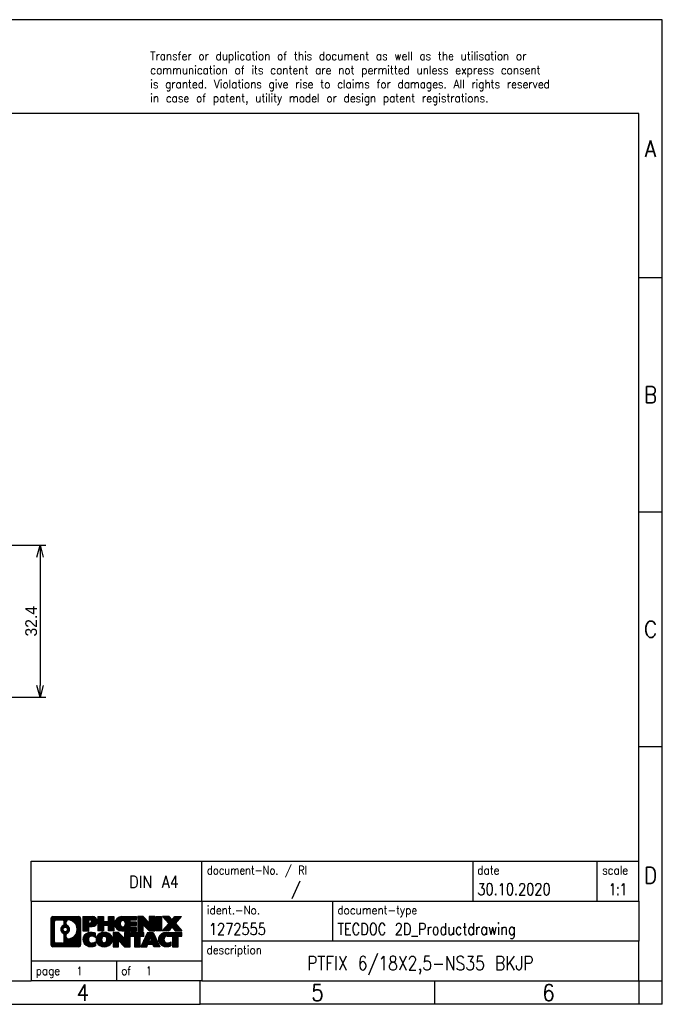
# Model space of a CAD drawing. Header units: millimetres. Extents: x -105 to 192, y -71 to 139.
# Tile 6 of 6: x 55 to 192, y -71 to 139. Entities that reach past the tile are written whole.
import ezdxf

# ---------------------------------------------------------------- set-up
doc = ezdxf.new("R2010")
doc.units = ezdxf.units.MM
doc.header["$LTSCALE"] = 1.5
doc.layers.get('0').update_dxf_attribs({"linetype": 'CONTINUOUS'})
doc.layers.get('Defpoints').update_dxf_attribs({"linetype": 'CONTINUOUS'})
doc.layers.add('1', color=7, linetype='CONTINUOUS')
doc.styles.add('CONVERTER_11', font='txt.shx', dxfattribs={"width": 0.9})
doc.styles.add('CONVERTER_12', font='txt.shx', dxfattribs={"width": 0.81})
doc.styles.add('CONVERTER_13', font='txt.shx', dxfattribs={"width": 0.72})
doc.styles.add('CONVERTER_14', font='txt.shx', dxfattribs={"width": 0.855})
doc.dimstyles.new('ISO-25', dxfattribs={"dimtxt": 2.5, "dimasz": 2.5, "dimexe": 1.25, "dimexo": 0.625, "dimtad": 1, "dimdsep": 46, "dimtxsty": 'STANDARD', "dimblk": 'OPEN30', "dimcen": 2.5, "dimadec": 0, "dimazin": 0, "dimtfac": 1, "dimtmove": 0, "dimatfit": 3, "dimldrblk": 'OPEN30', "dimfxl": 1, "dimarcsym": 0})
pattern_1 = [(45, (284.9497368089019, 186.9863629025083), (-0.0707106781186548, 0.0707106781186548), [])]

# ---------------------------------------------------------------- blocks, each defined once
blk = doc.blocks.new('_punkt', base_point=(-97.866227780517, -252.5895355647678))
at = {"layer": '1', "color": 2, "linetype": 'Continuous'}
for q in [(-92.866227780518, -252.5895355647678), (-97.866227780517, -257.589535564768)]:
    blk.add_line((-97.866227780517, -252.5895355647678), q, dxfattribs=at)
blk = doc.blocks.new('_Open30')
at = {"color": 0, "linetype": 'ByBlock', "lineweight": -2}
for p, q in [((-1, 0.26794919), (0, 0)), ((0, 0), (-1, -0.26794919)), ((0, 0), (-1, 0))]:
    blk.add_line(p, q, dxfattribs=at)
blk = doc.blocks.new('*D17')
at = {"color": 0, "lineweight": -2, "transparency": 16777216}
for p, q in [((39.66943860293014, 27.29279363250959), (60.69191170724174, 27.29279363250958)), ((59.44191170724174, 24.79279363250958), (59.44191170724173, -2.607206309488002)), ((25.14443969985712, -5.107206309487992), (60.69191170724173, -5.107206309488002))]:
    blk.add_line(p, q, dxfattribs=at)
at = {"layer": 'Defpoints', "color": 0, "transparency": 16777216}
for p in [(39.04443860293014, 27.29279363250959), (24.51943969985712, -5.107206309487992), (59.44191170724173, -5.107206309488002)]:
    blk.add_point(p, dxfattribs=at)
at = {"color": 0, "lineweight": -2, "transparency": 16777216, "xscale": 2.5, "yscale": 2.5, "zscale": 2.5}
for p, rotation in [((59.44191170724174, 27.29279363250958), 90), ((59.44191170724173, -5.107206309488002), 270)]:
    blk.add_blockref('_Open30', p, dxfattribs=dict(at, rotation=rotation))
at = {"color": 0, "transparency": 16777216, "insert": (57.56691170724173, 11.0927936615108), "char_height": 2.5, "attachment_point": 5, "rotation": 90}
blk.add_mtext('32.4', dxfattribs=at)

msp = doc.modelspace()

# ---------------------------------------------------------------- hatches: boundary and pattern name
at = {"layer": '1', "linetype": 'Continuous'}
h = msp.add_hatch(dxfattribs=at)
h.set_pattern_fill('_USER', color=2, scale=0.1, angle=45, pattern_type=0)
h.set_pattern_definition(pattern_1)
edge = h.paths.add_edge_path()
edge.add_line((62.1996040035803, -51.89667266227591), (67.67291609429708, -51.89667266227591))
edge.add_arc((67.67291609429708, -52.3209172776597), 0.4242446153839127, 0, 90, ccw=False)
edge.add_line((68.09716070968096, -52.3209172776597), (68.09716070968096, -57.88542804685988))
edge.add_arc((67.67291609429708, -57.88542804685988), 0.4242446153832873, -90, 0, ccw=False)
edge.add_line((67.67291609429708, -58.30967266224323), (62.1996040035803, -58.30967266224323))
edge.add_arc((62.1996040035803, -57.88542804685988), 0.4242446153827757, 180, 270, ccw=False)
edge.add_line((61.77535938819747, -57.88542804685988), (61.77535938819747, -52.3209172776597))
edge.add_arc((62.1996040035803, -52.3209172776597), 0.4242446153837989, 90, 180, ccw=False)
edge = h.paths.add_edge_path(flags=16)
edge.add_arc((64.81918965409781, -54.63979950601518), 0.4709789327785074, 0, 360)
edge = h.paths.add_edge_path(flags=16)
edge.add_arc((65.36904736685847, -55.74894110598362), 0.315716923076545, 115.3740086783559, 180)
edge.add_line((65.05333044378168, -55.74894110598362), (65.05333044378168, -56.3307925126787))
edge.add_arc((65.36904736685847, -56.3307925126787), 0.3157169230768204, 180, 269.8110329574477)
edge.add_arc((65.37466350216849, -54.62795756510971), 2.018561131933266, 269.8110329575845, 450.1889670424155)
edge.add_arc((65.36904736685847, -52.92512261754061), 0.3157169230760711, 90.1889670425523, 180)
edge.add_line((65.05333044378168, -52.92512261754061), (65.05333044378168, -53.53065790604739))
edge.add_arc((65.36904736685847, -53.53065790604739), 0.3157169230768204, 180, 244.6259913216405)
edge.add_arc((64.84300466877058, -54.63979950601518), 0.9118481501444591, -64.6259913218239, 64.62599132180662, ccw=False)
edge = h.paths.add_edge_path(flags=16)
edge.add_arc((62.79349868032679, -57.2814001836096), 0.315716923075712, 180, 270)
edge.add_line((62.79349868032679, -57.59711710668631), (64.26933194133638, -57.59711710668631))
edge.add_arc((64.26933194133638, -57.2814001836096), 0.3157169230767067, 270, 360)
edge.add_line((64.58504886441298, -57.2814001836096), (64.58504886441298, -55.750629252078))
edge.add_arc((64.26933194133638, -55.750629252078), 0.315716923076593, 0, 64.80558935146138)
edge.add_arc((64.79191638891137, -54.63979950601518), 0.9118975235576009, 115.19441064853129, 244.8055893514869, ccw=False)
edge.add_arc((64.26933194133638, -53.52896975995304), 0.3157169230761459, 295.1944106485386, 360)
edge.add_line((64.58504886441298, -53.52896975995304), (64.58504886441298, -52.9249451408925))
edge.add_arc((64.26933194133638, -52.9249451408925), 0.315716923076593, 0, 90)
edge.add_line((64.26933194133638, -52.60922821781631), (62.79349868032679, -52.60922821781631))
edge.add_arc((62.79349868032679, -52.9249451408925), 0.3157169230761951, 90, 180)
edge.add_line((62.47778175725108, -52.9249451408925), (62.47778175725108, -57.2814001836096))
h = msp.add_hatch(dxfattribs=at)
h.set_pattern_fill('_USER', color=2, scale=0.1, angle=45, pattern_type=0)
h.set_pattern_definition(pattern_1)
edge = h.paths.add_edge_path()
edge.add_line((62.1996040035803, -51.89667266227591), (67.67291609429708, -51.89667266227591))
edge.add_arc((67.67291609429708, -52.3209172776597), 0.4242446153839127, 0, 90, ccw=False)
edge.add_line((68.09716070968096, -52.3209172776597), (68.09716070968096, -57.88542804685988))
edge.add_arc((67.67291609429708, -57.88542804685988), 0.4242446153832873, -90, 0, ccw=False)
edge.add_line((67.67291609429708, -58.30967266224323), (62.1996040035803, -58.30967266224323))
edge.add_arc((62.1996040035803, -57.88542804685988), 0.4242446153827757, 180, 270, ccw=False)
edge.add_line((61.77535938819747, -57.88542804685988), (61.77535938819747, -52.3209172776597))
edge.add_arc((62.1996040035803, -52.3209172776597), 0.4242446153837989, 90, 180, ccw=False)
edge = h.paths.add_edge_path(flags=16)
edge.add_arc((64.81918965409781, -54.63979950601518), 0.4709789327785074, 0, 360)
edge = h.paths.add_edge_path(flags=16)
edge.add_arc((65.36904736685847, -55.74894110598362), 0.315716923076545, 115.3740086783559, 180)
edge.add_line((65.05333044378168, -55.74894110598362), (65.05333044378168, -56.3307925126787))
edge.add_arc((65.36904736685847, -56.3307925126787), 0.3157169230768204, 180, 269.8110329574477)
edge.add_arc((65.37466350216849, -54.62795756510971), 2.018561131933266, 269.8110329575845, 450.1889670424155)
edge.add_arc((65.36904736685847, -52.92512261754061), 0.3157169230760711, 90.1889670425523, 180)
edge.add_line((65.05333044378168, -52.92512261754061), (65.05333044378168, -53.53065790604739))
edge.add_arc((65.36904736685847, -53.53065790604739), 0.3157169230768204, 180, 244.6259913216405)
edge.add_arc((64.84300466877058, -54.63979950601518), 0.9118481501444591, -64.6259913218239, 64.62599132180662, ccw=False)
edge = h.paths.add_edge_path(flags=16)
edge.add_arc((62.79349868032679, -57.2814001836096), 0.315716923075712, 180, 270)
edge.add_line((62.79349868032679, -57.59711710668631), (64.26933194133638, -57.59711710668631))
edge.add_arc((64.26933194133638, -57.2814001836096), 0.3157169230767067, 270, 360)
edge.add_line((64.58504886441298, -57.2814001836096), (64.58504886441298, -55.750629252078))
edge.add_arc((64.26933194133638, -55.750629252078), 0.315716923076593, 0, 64.80558935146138)
edge.add_arc((64.79191638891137, -54.63979950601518), 0.9118975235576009, 115.19441064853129, 244.8055893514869, ccw=False)
edge.add_arc((64.26933194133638, -53.52896975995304), 0.3157169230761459, 295.1944106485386, 360)
edge.add_line((64.58504886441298, -53.52896975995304), (64.58504886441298, -52.9249451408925))
edge.add_arc((64.26933194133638, -52.9249451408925), 0.315716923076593, 0, 90)
edge.add_line((64.26933194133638, -52.60922821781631), (62.79349868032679, -52.60922821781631))
edge.add_arc((62.79349868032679, -52.9249451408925), 0.3157169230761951, 90, 180)
edge.add_line((62.47778175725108, -52.9249451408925), (62.47778175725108, -57.2814001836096))
h = msp.add_hatch(dxfattribs=at)
h.set_pattern_fill('_USER', color=2, scale=0.1, angle=45, pattern_type=0)
h.set_pattern_definition(pattern_1)
edge = h.paths.add_edge_path()
edge.add_line((68.57427779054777, -51.89667266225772), (70.57354978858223, -51.89667266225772))
edge.add_arc((70.57354978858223, -52.95203830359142), 1.05536564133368, -90, 90, ccw=False)
edge.add_line((70.57354978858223, -54.0074039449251), (69.81478220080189, -54.0074039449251))
edge.add_line((69.81478220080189, -54.0074039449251), (69.81478220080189, -54.95048218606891))
edge.add_line((69.81478220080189, -54.95048218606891), (68.57427779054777, -54.95048218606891))
edge.add_line((68.57427779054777, -54.95048218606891), (68.57427779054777, -51.89667266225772))
edge = h.paths.add_edge_path(flags=16)
edge.add_arc((70.13207726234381, -52.91264233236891), 0.3528638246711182, 270, 450)
edge.add_line((70.13207726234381, -52.55977850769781), (69.81478220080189, -52.55977850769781))
edge.add_line((69.81478220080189, -52.55977850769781), (69.81478220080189, -53.26550615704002))
edge.add_line((69.81478220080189, -53.26550615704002), (70.13207726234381, -53.26550615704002))
h = msp.add_hatch(dxfattribs=at)
h.set_pattern_fill('_USER', color=2, scale=0.1, angle=45, pattern_type=0)
h.set_pattern_definition(pattern_1)
edge = h.paths.add_edge_path()
edge.add_line((68.57427779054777, -51.89667266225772), (70.57354978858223, -51.89667266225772))
edge.add_arc((70.57354978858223, -52.95203830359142), 1.05536564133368, -90, 90, ccw=False)
edge.add_line((70.57354978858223, -54.0074039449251), (69.81478220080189, -54.0074039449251))
edge.add_line((69.81478220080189, -54.0074039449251), (69.81478220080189, -54.95048218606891))
edge.add_line((69.81478220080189, -54.95048218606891), (68.57427779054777, -54.95048218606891))
edge.add_line((68.57427779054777, -54.95048218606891), (68.57427779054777, -51.89667266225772))
edge = h.paths.add_edge_path(flags=16)
edge.add_arc((70.13207726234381, -52.91264233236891), 0.3528638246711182, 270, 450)
edge.add_line((70.13207726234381, -52.55977850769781), (69.81478220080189, -52.55977850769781))
edge.add_line((69.81478220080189, -52.55977850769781), (69.81478220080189, -53.26550615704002))
edge.add_line((69.81478220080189, -53.26550615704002), (70.13207726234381, -53.26550615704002))
h = msp.add_hatch(dxfattribs=at)
h.set_pattern_fill('_USER', color=2, scale=0.1, angle=45, pattern_type=0)
h.set_pattern_definition(pattern_1)
h.paths.add_polyline_path([(74.01341251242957, -51.89667266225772), (75.20620521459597, -51.89667266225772), (75.20620521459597, -54.95048218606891), (74.01341251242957, -54.95048218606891), (74.01341251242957, -53.81621007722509), (72.96375493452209, -53.81621007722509), (72.96375493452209, -54.95048218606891), (71.77096223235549, -54.95048218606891), (71.77096223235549, -51.89667266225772), (72.96375493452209, -51.89667266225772), (72.96375493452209, -52.96550599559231), (74.01341251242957, -52.96550599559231)])
h = msp.add_hatch(dxfattribs=at)
h.set_pattern_fill('_USER', color=2, scale=0.1, angle=45, pattern_type=0)
h.set_pattern_definition(pattern_1)
h.paths.add_polyline_path([(74.01341251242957, -51.89667266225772), (75.20620521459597, -51.89667266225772), (75.20620521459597, -54.95048218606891), (74.01341251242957, -54.95048218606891), (74.01341251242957, -53.81621007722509), (72.96375493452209, -53.81621007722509), (72.96375493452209, -54.95048218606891), (71.77096223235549, -54.95048218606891), (71.77096223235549, -51.89667266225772), (72.96375493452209, -51.89667266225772), (72.96375493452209, -52.96550599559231), (74.01341251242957, -52.96550599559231)])
h = msp.add_hatch(dxfattribs=at)
h.set_pattern_fill('_USER', color=2, scale=0.1, angle=45, pattern_type=0)
h.set_pattern_definition(pattern_1)
edge = h.paths.add_edge_path()
edge.add_line((76.87476800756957, -51.89667266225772), (80.0250877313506, -51.89667266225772))
edge.add_line((80.0250877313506, -51.89667266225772), (80.0250877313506, -52.59468626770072))
edge.add_line((80.0250877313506, -52.59468626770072), (78.68915990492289, -52.59468626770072))
edge.add_line((78.68915990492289, -52.59468626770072), (78.68915990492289, -53.07457062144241))
edge.add_line((78.68915990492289, -53.07457062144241), (80.0250877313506, -53.07457062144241))
edge.add_line((80.0250877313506, -53.07457062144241), (80.0250877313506, -53.7725842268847))
edge.add_line((80.0250877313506, -53.7725842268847), (78.68915990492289, -53.7725842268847))
edge.add_line((78.68915990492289, -53.7725842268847), (78.68915990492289, -54.25246858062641))
edge.add_line((78.68915990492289, -54.25246858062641), (80.0250877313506, -54.25246858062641))
edge.add_line((80.0250877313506, -54.25246858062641), (80.0250877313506, -54.95048218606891))
edge.add_line((80.0250877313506, -54.95048218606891), (76.87476800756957, -54.95048218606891))
edge.add_arc((76.87476800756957, -53.42357742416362), 1.526904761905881, 90, 270, ccw=False)
edge = h.paths.add_edge_path(flags=16)
edge.add_arc((77.09104001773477, -53.26684624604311), 0.5179085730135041, 38.12041979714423, 141.8795802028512)
edge.add_arc((77.29078005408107, -53.42357742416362), 0.7717997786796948, 141.8795802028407, 218.1204197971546)
edge.add_arc((77.09104001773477, -53.58030860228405), 0.5179085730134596, 218.1204197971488, 321.8795802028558)
edge.add_arc((76.89129998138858, -53.42357742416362), 0.7717997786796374, 321.8795802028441, 398.1204197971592)
h = msp.add_hatch(dxfattribs=at)
h.set_pattern_fill('_USER', color=2, scale=0.1, angle=45, pattern_type=0)
h.set_pattern_definition(pattern_1)
edge = h.paths.add_edge_path()
edge.add_line((76.87476800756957, -51.89667266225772), (80.0250877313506, -51.89667266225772))
edge.add_line((80.0250877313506, -51.89667266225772), (80.0250877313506, -52.59468626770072))
edge.add_line((80.0250877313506, -52.59468626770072), (78.68915990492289, -52.59468626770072))
edge.add_line((78.68915990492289, -52.59468626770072), (78.68915990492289, -53.07457062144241))
edge.add_line((78.68915990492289, -53.07457062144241), (80.0250877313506, -53.07457062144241))
edge.add_line((80.0250877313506, -53.07457062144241), (80.0250877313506, -53.7725842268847))
edge.add_line((80.0250877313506, -53.7725842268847), (78.68915990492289, -53.7725842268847))
edge.add_line((78.68915990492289, -53.7725842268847), (78.68915990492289, -54.25246858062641))
edge.add_line((78.68915990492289, -54.25246858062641), (80.0250877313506, -54.25246858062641))
edge.add_line((80.0250877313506, -54.25246858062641), (80.0250877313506, -54.95048218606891))
edge.add_line((80.0250877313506, -54.95048218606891), (76.87476800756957, -54.95048218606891))
edge.add_arc((76.87476800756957, -53.42357742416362), 1.526904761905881, 90, 270, ccw=False)
edge = h.paths.add_edge_path(flags=16)
edge.add_arc((77.09104001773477, -53.26684624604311), 0.5179085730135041, 38.12041979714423, 141.8795802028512)
edge.add_arc((77.29078005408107, -53.42357742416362), 0.7717997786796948, 141.8795802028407, 218.1204197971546)
edge.add_arc((77.09104001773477, -53.58030860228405), 0.5179085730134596, 218.1204197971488, 321.8795802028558)
edge.add_arc((76.89129998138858, -53.42357742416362), 0.7717997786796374, 321.8795802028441, 398.1204197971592)
h = msp.add_hatch(dxfattribs=at)
h.set_pattern_fill('_USER', color=2, scale=0.1, angle=45, pattern_type=0)
h.set_pattern_definition(pattern_1)
h.paths.add_polyline_path([(82.69694338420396, -53.20544817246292), (81.45643897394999, -51.89667266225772), (80.26364627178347, -51.89667266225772), (80.26364627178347, -54.95048218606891), (81.45643897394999, -54.95048218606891), (81.45643897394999, -53.64170667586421), (82.69694338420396, -54.95048218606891), (83.88973608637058, -54.95048218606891), (83.88973608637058, -51.89667266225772), (82.69694338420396, -51.89667266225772)])
h = msp.add_hatch(dxfattribs=at)
h.set_pattern_fill('_USER', color=2, scale=0.1, angle=45, pattern_type=0)
h.set_pattern_definition(pattern_1)
h.paths.add_polyline_path([(82.69694338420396, -53.20544817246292), (81.45643897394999, -51.89667266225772), (80.26364627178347, -51.89667266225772), (80.26364627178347, -54.95048218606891), (81.45643897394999, -54.95048218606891), (81.45643897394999, -53.64170667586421), (82.69694338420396, -54.95048218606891), (83.88973608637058, -54.95048218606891), (83.88973608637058, -51.89667266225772), (82.69694338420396, -51.89667266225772)])
h = msp.add_hatch(dxfattribs=at)
h.set_pattern_fill('_USER', color=2, scale=0.1, angle=45, pattern_type=0)
h.set_pattern_definition(pattern_1)
h.paths.add_polyline_path([(84.12829462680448, -51.89667266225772), (85.36879903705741, -51.89667266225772), (85.36879903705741, -54.95048218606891), (84.12829462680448, -54.95048218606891)])
h = msp.add_hatch(dxfattribs=at)
h.set_pattern_fill('_USER', color=2, scale=0.1, angle=45, pattern_type=0)
h.set_pattern_definition(pattern_1)
h.paths.add_polyline_path([(84.12829462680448, -51.89667266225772), (85.36879903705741, -51.89667266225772), (85.36879903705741, -54.95048218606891), (84.12829462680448, -54.95048218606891)])
h = msp.add_hatch(dxfattribs=at)
h.set_pattern_fill('_USER', color=2, scale=0.1, angle=45, pattern_type=0)
h.set_pattern_definition(pattern_1)
h.paths.add_polyline_path([(87.5873934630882, -52.5764959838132), (88.188560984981, -51.89667266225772), (89.59128520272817, -51.89667266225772), (88.2887555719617, -53.36962319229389), (89.68670861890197, -54.95048218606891), (88.28398440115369, -54.95048218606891), (87.5873934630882, -54.16275040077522), (86.8908025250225, -54.95048218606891), (85.48807830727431, -54.95048218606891), (86.88603135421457, -53.36962319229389), (85.58350172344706, -51.89667266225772), (86.9862259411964, -51.89667266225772)])
h = msp.add_hatch(dxfattribs=at)
h.set_pattern_fill('_USER', color=2, scale=0.1, angle=45, pattern_type=0)
h.set_pattern_definition(pattern_1)
h.paths.add_polyline_path([(87.5873934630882, -52.5764959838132), (88.188560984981, -51.89667266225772), (89.59128520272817, -51.89667266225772), (88.2887555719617, -53.36962319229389), (89.68670861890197, -54.95048218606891), (88.28398440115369, -54.95048218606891), (87.5873934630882, -54.16275040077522), (86.8908025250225, -54.95048218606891), (85.48807830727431, -54.95048218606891), (86.88603135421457, -53.36962319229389), (85.58350172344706, -51.89667266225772), (86.9862259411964, -51.89667266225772)])
h = msp.add_hatch(dxfattribs=at)
h.set_pattern_fill('_USER', color=2, scale=0.1, angle=45, pattern_type=0)
h.set_pattern_definition(pattern_1)
edge = h.paths.add_edge_path()
edge.add_arc((70.19906162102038, -56.89555826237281), 1.639695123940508, 84.84185523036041, 164.9381082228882)
edge.add_arc((69.7799337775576, -56.78276790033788), 1.205656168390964, 164.9381082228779, 195.0618917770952)
edge.add_arc((70.19906162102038, -56.66997753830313), 1.639695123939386, 195.0618917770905, 275.1581447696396)
edge.add_arc((69.91020552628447, -53.47008695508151), 4.852596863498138, 275.1581447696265, 285.9799912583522)
edge.add_line((71.24613344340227, -58.1351692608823), (71.24613344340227, -57.26265225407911))
edge.add_arc((70.06807840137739, -55.37230153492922), 2.227384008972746, 288.4480761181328, 301.93090894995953, ccw=False)
edge.add_arc((70.48624613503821, -56.6258473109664), 0.905929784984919, 246.62772211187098, 288.4480761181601, ccw=False)
edge.add_arc((70.32980610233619, -56.98783932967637), 0.5115800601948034, 208.5214732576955, 246.627722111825, ccw=False)
edge.add_arc((70.70716336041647, -56.78276790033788), 0.9410597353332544, 151.4785267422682, 208.5214732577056, ccw=False)
edge.add_arc((70.32980610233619, -56.57769647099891), 0.5115800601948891, 113.3722778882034, 151.4785267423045, ccw=False)
edge.add_arc((70.48624613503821, -56.93968848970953), 0.9059297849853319, 71.55192388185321, 113.37227788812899, ccw=False)
edge.add_arc((70.06807840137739, -58.1932342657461), 2.227384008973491, 58.06909105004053, 71.5519238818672, ccw=False)
edge.add_line((71.24613344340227, -56.3028835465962), (71.24613344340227, -55.43036653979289))
edge.add_arc((69.91020552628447, -60.09544884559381), 4.852596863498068, 74.02000874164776, 84.84185523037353)
h = msp.add_hatch(dxfattribs=at)
h.set_pattern_fill('_USER', color=2, scale=0.1, angle=45, pattern_type=0)
h.set_pattern_definition(pattern_1)
edge = h.paths.add_edge_path()
edge.add_arc((70.19906162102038, -56.89555826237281), 1.639695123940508, 84.84185523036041, 164.9381082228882)
edge.add_arc((69.7799337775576, -56.78276790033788), 1.205656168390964, 164.9381082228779, 195.0618917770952)
edge.add_arc((70.19906162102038, -56.66997753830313), 1.639695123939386, 195.0618917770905, 275.1581447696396)
edge.add_arc((69.91020552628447, -53.47008695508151), 4.852596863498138, 275.1581447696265, 285.9799912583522)
edge.add_line((71.24613344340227, -58.1351692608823), (71.24613344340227, -57.26265225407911))
edge.add_arc((70.06807840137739, -55.37230153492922), 2.227384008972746, 288.4480761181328, 301.93090894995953, ccw=False)
edge.add_arc((70.48624613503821, -56.6258473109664), 0.905929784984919, 246.62772211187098, 288.4480761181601, ccw=False)
edge.add_arc((70.32980610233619, -56.98783932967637), 0.5115800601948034, 208.5214732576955, 246.627722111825, ccw=False)
edge.add_arc((70.70716336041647, -56.78276790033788), 0.9410597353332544, 151.4785267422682, 208.5214732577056, ccw=False)
edge.add_arc((70.32980610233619, -56.57769647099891), 0.5115800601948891, 113.3722778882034, 151.4785267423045, ccw=False)
edge.add_arc((70.48624613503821, -56.93968848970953), 0.9059297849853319, 71.55192388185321, 113.37227788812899, ccw=False)
edge.add_arc((70.06807840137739, -58.1932342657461), 2.227384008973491, 58.06909105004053, 71.5519238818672, ccw=False)
edge.add_line((71.24613344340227, -56.3028835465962), (71.24613344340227, -55.43036653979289))
edge.add_arc((69.91020552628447, -60.09544884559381), 4.852596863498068, 74.02000874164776, 84.84185523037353)
h = msp.add_hatch(dxfattribs=at)
h.set_pattern_fill('_USER', color=2, scale=0.1, angle=45, pattern_type=0)
h.set_pattern_definition(pattern_1)
edge = h.paths.add_edge_path()
edge.add_arc((73.13009253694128, -57.3213429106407), 2.06547977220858, 62.45185182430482, 117.548148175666)
edge.add_arc((72.84915264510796, -56.78276790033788), 1.458034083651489, 117.5481481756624, 242.4518518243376)
edge.add_arc((73.13009253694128, -56.24419289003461), 2.065479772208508, 242.4518518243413, 297.5481481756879)
edge.add_arc((73.4110324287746, -56.78276790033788), 1.458034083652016, 297.5481481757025, 422.4518518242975)
edge = h.paths.add_edge_path(flags=16)
edge.add_arc((72.93035250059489, -56.78276790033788), 0.77179977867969, 321.8795802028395, 398.1204197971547)
edge.add_arc((73.13009253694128, -56.62603672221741), 0.5179085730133, 38.12041979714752, 141.8795802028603)
edge.add_arc((73.32983257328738, -56.78276790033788), 0.7717997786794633, 141.8795802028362, 218.1204197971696)
edge.add_arc((73.13009253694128, -56.93949907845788), 0.517908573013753, 218.1204197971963, 321.8795802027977)
h = msp.add_hatch(dxfattribs=at)
h.set_pattern_fill('_USER', color=2, scale=0.1, angle=45, pattern_type=0)
h.set_pattern_definition(pattern_1)
edge = h.paths.add_edge_path()
edge.add_arc((73.13009253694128, -57.3213429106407), 2.06547977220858, 62.45185182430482, 117.548148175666)
edge.add_arc((72.84915264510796, -56.78276790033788), 1.458034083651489, 117.5481481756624, 242.4518518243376)
edge.add_arc((73.13009253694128, -56.24419289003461), 2.065479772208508, 242.4518518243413, 297.5481481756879)
edge.add_arc((73.4110324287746, -56.78276790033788), 1.458034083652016, 297.5481481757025, 422.4518518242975)
edge = h.paths.add_edge_path(flags=16)
edge.add_arc((72.93035250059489, -56.78276790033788), 0.77179977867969, 321.8795802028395, 398.1204197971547)
edge.add_arc((73.13009253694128, -56.62603672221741), 0.5179085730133, 38.12041979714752, 141.8795802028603)
edge.add_arc((73.32983257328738, -56.78276790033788), 0.7717997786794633, 141.8795802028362, 218.1204197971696)
edge.add_arc((73.13009253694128, -56.93949907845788), 0.517908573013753, 218.1204197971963, 321.8795802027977)
h = msp.add_hatch(dxfattribs=at)
h.set_pattern_fill('_USER', color=2, scale=0.1, angle=45, pattern_type=0)
h.set_pattern_definition(pattern_1)
h.paths.add_polyline_path([(77.44850456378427, -56.56463864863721), (76.2080001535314, -55.25586313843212), (75.01520745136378, -55.25586313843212), (75.01520745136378, -58.30967266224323), (76.2080001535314, -58.30967266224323), (76.2080001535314, -57.00089715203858), (77.44850456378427, -58.30967266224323), (78.6412972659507, -58.30967266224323), (78.6412972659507, -55.25586313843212), (77.44850456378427, -55.25586313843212)])
h = msp.add_hatch(dxfattribs=at)
h.set_pattern_fill('_USER', color=2, scale=0.1, angle=45, pattern_type=0)
h.set_pattern_definition(pattern_1)
h.paths.add_polyline_path([(77.44850456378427, -56.56463864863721), (76.2080001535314, -55.25586313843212), (75.01520745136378, -55.25586313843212), (75.01520745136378, -58.30967266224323), (76.2080001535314, -58.30967266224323), (76.2080001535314, -57.00089715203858), (77.44850456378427, -58.30967266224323), (78.6412972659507, -58.30967266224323), (78.6412972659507, -55.25586313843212), (77.44850456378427, -55.25586313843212)])
h = msp.add_hatch(dxfattribs=at)
h.set_pattern_fill('_USER', color=2, scale=0.1, angle=45, pattern_type=0)
h.set_pattern_definition(pattern_1)
h.paths.add_polyline_path([(81.59942316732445, -55.25586313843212), (78.7844323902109, -55.25586313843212), (78.7844323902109, -56.04112844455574), (79.5955314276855, -56.04112844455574), (79.5955314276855, -58.30967266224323), (80.78832412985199, -58.30967266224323), (80.78832412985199, -56.04112844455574), (81.59942316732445, -56.04112844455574)])
h = msp.add_hatch(dxfattribs=at)
h.set_pattern_fill('_USER', color=2, scale=0.1, angle=45, pattern_type=0)
h.set_pattern_definition(pattern_1)
h.paths.add_polyline_path([(81.59942316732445, -55.25586313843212), (78.7844323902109, -55.25586313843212), (78.7844323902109, -56.04112844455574), (79.5955314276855, -56.04112844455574), (79.5955314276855, -58.30967266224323), (80.78832412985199, -58.30967266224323), (80.78832412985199, -56.04112844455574), (81.59942316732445, -56.04112844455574)])
h = msp.add_hatch(dxfattribs=at)
h.set_pattern_fill('_USER', color=2, scale=0.1, angle=45, pattern_type=0)
h.set_pattern_definition(pattern_1)
h.paths.add_polyline_path([(83.58040198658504, -55.25586313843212), (84.97835503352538, -58.30967266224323), (83.73785062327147, -58.30967266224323), (83.52637056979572, -57.76871211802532), (82.3939289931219, -57.76871211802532), (82.18244893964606, -58.30967266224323), (80.94194452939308, -58.30967266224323), (82.33989757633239, -55.25586313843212)])
h.paths.add_polyline_path([(82.65998454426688, -57.08814885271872), (82.96014978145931, -56.32033388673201), (83.26031501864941, -57.08814885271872)], flags=16)
h = msp.add_hatch(dxfattribs=at)
h.set_pattern_fill('_USER', color=2, scale=0.1, angle=45, pattern_type=0)
h.set_pattern_definition(pattern_1)
h.paths.add_polyline_path([(83.58040198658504, -55.25586313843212), (84.97835503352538, -58.30967266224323), (83.73785062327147, -58.30967266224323), (83.52637056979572, -57.76871211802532), (82.3939289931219, -57.76871211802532), (82.18244893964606, -58.30967266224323), (80.94194452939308, -58.30967266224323), (82.33989757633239, -55.25586313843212)])
h.paths.add_polyline_path([(82.65998454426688, -57.08814885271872), (82.96014978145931, -56.32033388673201), (83.26031501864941, -57.08814885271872)], flags=16)
h = msp.add_hatch(dxfattribs=at)
h.set_pattern_fill('_USER', color=2, scale=0.1, angle=45, pattern_type=0)
h.set_pattern_definition(pattern_1)
edge = h.paths.add_edge_path()
edge.add_line((86.30176310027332, -55.2558631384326), (89.68670861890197, -55.25586313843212))
edge.add_line((89.68670861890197, -55.25586313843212), (89.68670861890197, -56.04112844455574))
edge.add_line((89.68670861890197, -56.04112844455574), (88.87560958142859, -56.04112844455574))
edge.add_line((88.87560958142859, -56.04112844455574), (88.87560958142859, -58.30967266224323))
edge.add_line((88.87560958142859, -58.30967266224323), (87.68281687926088, -58.30967266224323))
edge.add_line((87.68281687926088, -58.30967266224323), (87.68281687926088, -56.04112844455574))
edge.add_line((87.68281687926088, -56.04112844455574), (86.57917757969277, -56.04112844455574))
edge.add_arc((86.57917757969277, -56.99565145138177), 0.9545230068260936, 90, 109.3371432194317)
edge.add_arc((86.43250758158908, -56.57769647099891), 0.5115800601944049, 109.3371432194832, 151.4785267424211)
edge.add_arc((86.80986483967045, -56.78276790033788), 0.9410597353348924, 151.4785267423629, 208.5214732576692)
edge.add_arc((86.43250758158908, -56.98783932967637), 0.5115800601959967, 208.5214732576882, 246.6277221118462)
edge.add_arc((86.58894761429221, -56.6258473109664), 0.90592978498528, 246.6277221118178, 288.4480761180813)
edge.add_arc((86.17077988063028, -55.37230153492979), 2.227384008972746, 288.4480761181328, 301.9309089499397)
edge.add_line((87.34883492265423, -57.26265225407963), (87.34883492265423, -58.13516926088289))
edge.add_arc((86.01290700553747, -53.47008695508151), 4.852596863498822, 275.1581447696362, 285.9799912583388, ccw=False)
edge.add_arc((86.30176310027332, -56.66997753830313), 1.63969512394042, 195.0618917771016, 275.1581447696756, ccw=False)
edge.add_arc((85.88263525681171, -56.78276790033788), 1.205656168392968, 164.9381082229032, 195.0618917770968, ccw=False)
edge.add_arc((86.30176310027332, -56.89555826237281), 1.639695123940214, 90, 164.9381082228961, ccw=False)
h = msp.add_hatch(dxfattribs=at)
h.set_pattern_fill('_USER', color=2, scale=0.1, angle=45, pattern_type=0)
h.set_pattern_definition(pattern_1)
edge = h.paths.add_edge_path()
edge.add_line((86.30176310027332, -55.2558631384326), (89.68670861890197, -55.25586313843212))
edge.add_line((89.68670861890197, -55.25586313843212), (89.68670861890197, -56.04112844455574))
edge.add_line((89.68670861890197, -56.04112844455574), (88.87560958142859, -56.04112844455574))
edge.add_line((88.87560958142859, -56.04112844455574), (88.87560958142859, -58.30967266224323))
edge.add_line((88.87560958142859, -58.30967266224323), (87.68281687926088, -58.30967266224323))
edge.add_line((87.68281687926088, -58.30967266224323), (87.68281687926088, -56.04112844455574))
edge.add_line((87.68281687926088, -56.04112844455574), (86.57917757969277, -56.04112844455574))
edge.add_arc((86.57917757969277, -56.99565145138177), 0.9545230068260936, 90, 109.3371432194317)
edge.add_arc((86.43250758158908, -56.57769647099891), 0.5115800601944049, 109.3371432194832, 151.4785267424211)
edge.add_arc((86.80986483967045, -56.78276790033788), 0.9410597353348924, 151.4785267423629, 208.5214732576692)
edge.add_arc((86.43250758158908, -56.98783932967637), 0.5115800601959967, 208.5214732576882, 246.6277221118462)
edge.add_arc((86.58894761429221, -56.6258473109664), 0.90592978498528, 246.6277221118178, 288.4480761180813)
edge.add_arc((86.17077988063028, -55.37230153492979), 2.227384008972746, 288.4480761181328, 301.9309089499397)
edge.add_line((87.34883492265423, -57.26265225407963), (87.34883492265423, -58.13516926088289))
edge.add_arc((86.01290700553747, -53.47008695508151), 4.852596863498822, 275.1581447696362, 285.9799912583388, ccw=False)
edge.add_arc((86.30176310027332, -56.66997753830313), 1.63969512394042, 195.0618917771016, 275.1581447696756, ccw=False)
edge.add_arc((85.88263525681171, -56.78276790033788), 1.205656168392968, 164.9381082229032, 195.0618917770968, ccw=False)
edge.add_arc((86.30176310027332, -56.89555826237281), 1.639695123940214, 90, 164.9381082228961, ccw=False)

# ---------------------------------------------------------------- linework, layer by layer
at = {"color": 2, "linetype": 'Continuous'}
for p, q in [((61.77535938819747, -52.3209172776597), (61.77535938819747, -57.88542804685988)), ((62.1996040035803, -51.89667266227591), (67.67291609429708, -51.89667266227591)), ((68.09716070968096, -52.3209172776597), (68.09716070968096, -57.88542804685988)), ((68.57427779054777, -51.89667266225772), (68.57427779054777, -54.95048218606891)), ((68.57427779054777, -51.89667266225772), (70.57354978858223, -51.89667266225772)), ((71.77096223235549, -51.89667266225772), (72.96375493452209, -51.89667266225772)), ((71.77096223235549, -51.89667266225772), (71.77096223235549, -54.95048218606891)), ((72.96375493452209, -51.89667266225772), (72.96375493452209, -52.96550599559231)), ((74.01341251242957, -51.89667266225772), (75.20620521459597, -51.89667266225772)), ((74.01341251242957, -52.96550599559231), (74.01341251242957, -51.89667266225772)), ((75.20620521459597, -51.89667266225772), (75.20620521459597, -54.95048218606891)), ((76.87476800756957, -51.89667266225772), (80.0250877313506, -51.89667266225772)), ((80.0250877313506, -52.59468626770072), (80.0250877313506, -51.89667266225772)), ((80.26364627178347, -51.89667266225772), (80.26364627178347, -54.95048218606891)), ((81.45643897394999, -51.89667266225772), (80.26364627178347, -51.89667266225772)), ((82.69694338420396, -53.20544817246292), (81.45643897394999, -51.89667266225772)), ((82.69694338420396, -51.89667266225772), (82.69694338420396, -53.20544817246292)), ((83.88973608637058, -51.89667266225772), (82.69694338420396, -51.89667266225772)), ((83.88973608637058, -54.95048218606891), (83.88973608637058, -51.89667266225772)), ((84.12829462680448, -51.89667266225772), (85.36879903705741, -51.89667266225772)), ((84.12829462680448, -54.95048218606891), (84.12829462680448, -51.89667266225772)), ((85.36879903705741, -51.89667266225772), (85.36879903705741, -54.95048218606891)), ((86.9862259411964, -51.89667266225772), (85.58350172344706, -51.89667266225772)), ((85.58350172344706, -51.89667266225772), (86.88603135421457, -53.36962319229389)), ((86.9862259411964, -51.89667266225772), (87.5873934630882, -52.5764959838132)), ((87.5873934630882, -52.5764959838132), (88.188560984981, -51.89667266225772)), ((88.188560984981, -51.89667266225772), (89.59128520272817, -51.89667266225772)), ((88.2887555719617, -53.36962319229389), (89.59128520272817, -51.89667266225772)), ((62.47778175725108, -52.9249451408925), (62.47778175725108, -57.2814001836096)), ((62.79349868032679, -52.60922821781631), (64.26933194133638, -52.60922821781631)), ((64.58504886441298, -53.52896975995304), (64.58504886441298, -52.9249451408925)), ((65.05333044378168, -53.53065790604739), (65.05333044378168, -52.92512261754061)), ((69.81478220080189, -52.55977850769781), (70.13207726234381, -52.55977850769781)), ((69.81478220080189, -53.26550615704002), (69.81478220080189, -52.55977850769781)), ((69.81478220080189, -53.26550615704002), (70.13207726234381, -53.26550615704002)), ((69.81478220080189, -54.0074039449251), (70.57354978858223, -54.0074039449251)), ((69.81478220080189, -54.95048218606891), (69.81478220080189, -54.0074039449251)), ((72.96375493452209, -52.96550599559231), (74.01341251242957, -52.96550599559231)), ((72.96375493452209, -53.81621007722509), (72.96375493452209, -54.95048218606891)), ((74.01341251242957, -53.81621007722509), (72.96375493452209, -53.81621007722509)), ((74.01341251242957, -54.95048218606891), (74.01341251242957, -53.81621007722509)), ((78.68915990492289, -53.07457062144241), (78.68915990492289, -52.59468626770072)), ((78.68915990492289, -52.59468626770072), (80.0250877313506, -52.59468626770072)), ((80.0250877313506, -53.07457062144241), (78.68915990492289, -53.07457062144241)), ((78.68915990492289, -53.7725842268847), (80.0250877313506, -53.7725842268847)), ((78.68915990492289, -54.25246858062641), (78.68915990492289, -53.7725842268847)), ((80.0250877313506, -54.25246858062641), (78.68915990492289, -54.25246858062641)), ((80.0250877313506, -53.7725842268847), (80.0250877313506, -53.07457062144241)), ((80.0250877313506, -54.95048218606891), (80.0250877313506, -54.25246858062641)), ((81.45643897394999, -54.95048218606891), (81.45643897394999, -53.64170667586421)), ((81.45643897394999, -53.64170667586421), (82.69694338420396, -54.95048218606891)), ((85.48807830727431, -54.95048218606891), (86.88603135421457, -53.36962319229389)), ((86.8908025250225, -54.95048218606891), (87.5873934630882, -54.16275040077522)), ((87.5873934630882, -54.16275040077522), (88.28398440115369, -54.95048218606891)), ((88.2887555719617, -53.36962319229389), (89.68670861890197, -54.95048218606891)), ((64.58504886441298, -57.2814001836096), (64.58504886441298, -55.750629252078)), ((65.05333044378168, -56.3307925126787), (65.05333044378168, -55.74894110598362)), ((68.57427779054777, -54.95048218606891), (69.81478220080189, -54.95048218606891)), ((71.24613344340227, -56.3028835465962), (71.24613344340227, -55.43036653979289)), ((72.96375493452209, -54.95048218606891), (71.77096223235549, -54.95048218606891)), ((75.20620521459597, -54.95048218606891), (74.01341251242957, -54.95048218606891)), ((75.01520745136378, -55.25586313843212), (75.01520745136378, -58.30967266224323)), ((76.2080001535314, -55.25586313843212), (75.01520745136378, -55.25586313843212)), ((77.44850456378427, -56.56463864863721), (76.2080001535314, -55.25586313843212)), ((76.87476800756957, -54.95048218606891), (80.0250877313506, -54.95048218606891)), ((78.6412972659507, -55.25586313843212), (77.44850456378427, -55.25586313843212)), ((77.44850456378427, -55.25586313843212), (77.44850456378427, -56.56463864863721)), ((78.6412972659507, -58.30967266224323), (78.6412972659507, -55.25586313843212)), ((81.59942316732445, -55.25586313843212), (78.7844323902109, -55.25586313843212)), ((78.7844323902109, -55.25586313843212), (78.7844323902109, -56.04112844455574)), ((78.7844323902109, -56.04112844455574), (79.5955314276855, -56.04112844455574)), ((79.5955314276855, -56.04112844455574), (79.5955314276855, -58.30967266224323)), ((80.26364627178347, -54.95048218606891), (81.45643897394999, -54.95048218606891)), ((80.78832412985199, -56.04112844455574), (81.59942316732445, -56.04112844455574)), ((80.78832412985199, -58.30967266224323), (80.78832412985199, -56.04112844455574)), ((82.33989757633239, -55.25586313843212), (80.94194452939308, -58.30967266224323)), ((81.59942316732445, -56.04112844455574), (81.59942316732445, -55.25586313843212)), ((82.33989757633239, -55.25586313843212), (83.58040198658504, -55.25586313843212)), ((82.65998454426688, -57.08814885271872), (82.96014978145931, -56.32033388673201)), ((82.69694338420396, -54.95048218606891), (83.88973608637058, -54.95048218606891)), ((83.26031501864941, -57.08814885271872), (82.96014978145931, -56.32033388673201)), ((83.58040198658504, -55.25586313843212), (84.97835503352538, -58.30967266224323)), ((85.36879903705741, -54.95048218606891), (84.12829462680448, -54.95048218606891)), ((86.8908025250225, -54.95048218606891), (85.48807830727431, -54.95048218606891)), ((86.30176310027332, -55.2558631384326), (89.68670861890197, -55.25586313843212)), ((86.57917757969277, -56.04112844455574), (87.68281687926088, -56.04112844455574)), ((87.68281687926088, -56.04112844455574), (87.68281687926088, -58.30967266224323)), ((88.28398440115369, -54.95048218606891), (89.68670861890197, -54.95048218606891)), ((88.87560958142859, -56.04112844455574), (89.68670861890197, -56.04112844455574)), ((88.87560958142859, -58.30967266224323), (88.87560958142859, -56.04112844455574)), ((89.68670861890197, -56.04112844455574), (89.68670861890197, -55.25586313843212)), ((67.67291609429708, -58.30967266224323), (62.1996040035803, -58.30967266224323)), ((64.26933194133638, -57.59711710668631), (62.79349868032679, -57.59711710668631)), ((71.24613344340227, -57.26265225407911), (71.24613344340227, -58.1351692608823)), ((75.01520745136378, -58.30967266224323), (76.2080001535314, -58.30967266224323)), ((76.2080001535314, -58.30967266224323), (76.2080001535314, -57.00089715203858)), ((76.2080001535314, -57.00089715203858), (77.44850456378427, -58.30967266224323)), ((77.44850456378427, -58.30967266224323), (78.6412972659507, -58.30967266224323)), ((79.5955314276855, -58.30967266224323), (80.78832412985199, -58.30967266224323)), ((80.94194452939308, -58.30967266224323), (82.18244893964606, -58.30967266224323)), ((82.18244893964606, -58.30967266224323), (82.3939289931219, -57.76871211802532)), ((82.3939289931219, -57.76871211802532), (83.52637056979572, -57.76871211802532)), ((82.65998454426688, -57.08814885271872), (83.26031501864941, -57.08814885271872)), ((83.73785062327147, -58.30967266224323), (83.52637056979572, -57.76871211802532)), ((84.97835503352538, -58.30967266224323), (83.73785062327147, -58.30967266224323)), ((87.34883492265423, -57.26265225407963), (87.34883492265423, -58.13516926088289)), ((87.68281687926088, -58.30967266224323), (88.87560958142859, -58.30967266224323))]:
    msp.add_line(p, q, dxfattribs=at)
msp.add_circle((64.81918965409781, -54.63979950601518), 0.4709789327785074, dxfattribs=at)
for centre, radius, start, end in [((62.1996040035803, -52.3209172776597), 0.4242446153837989, 90, 180), ((67.67291609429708, -52.3209172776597), 0.4242446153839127, 0, 90), ((70.57354978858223, -52.95203830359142), 1.05536564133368, 270, 90), ((76.87476800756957, -53.42357742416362), 1.526904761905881, 90, 270), ((62.79349868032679, -52.9249451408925), 0.3157169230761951, 90, 180), ((64.79191638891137, -54.63979950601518), 0.9118975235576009, 115.1944106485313, 244.8055893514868), ((64.26933194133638, -52.9249451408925), 0.315716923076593, 0, 90), ((64.26933194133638, -53.52896975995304), 0.3157169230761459, 295.1944106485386, 0), ((65.36904736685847, -52.92512261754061), 0.3157169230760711, 90.1889670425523, 180), ((65.36904736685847, -53.53065790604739), 0.3157169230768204, 180, 244.6259913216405), ((64.84300466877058, -54.63979950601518), 0.9118481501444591, 295.3740086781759, 64.62599132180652), ((65.37466350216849, -54.62795756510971), 2.018561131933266, 269.8110329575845, 90.18896704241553), ((70.13207726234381, -52.91264233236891), 0.3528638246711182, 270, 90), ((77.29078005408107, -53.42357742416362), 0.7717997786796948, 141.8795802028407, 218.1204197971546), ((77.09104001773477, -53.26684624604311), 0.5179085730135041, 38.12041979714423, 141.8795802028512), ((77.09104001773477, -53.58030860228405), 0.5179085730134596, 218.1204197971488, 321.8795802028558), ((76.89129998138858, -53.42357742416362), 0.7717997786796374, 321.8795802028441, 38.12041979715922), ((64.26933194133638, -55.750629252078), 0.315716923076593, 0, 64.80558935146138), ((65.36904736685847, -55.74894110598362), 0.315716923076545, 115.3740086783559, 180), ((65.36904736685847, -56.3307925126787), 0.3157169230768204, 180, 269.8110329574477), ((69.7799337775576, -56.78276790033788), 1.205656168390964, 164.9381082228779, 195.0618917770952), ((70.19906162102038, -56.89555826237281), 1.639695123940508, 84.84185523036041, 164.9381082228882), ((70.70716336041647, -56.78276790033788), 0.9410597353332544, 151.4785267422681, 208.5214732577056), ((70.32980610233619, -56.57769647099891), 0.5115800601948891, 113.3722778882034, 151.4785267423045), ((70.48624613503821, -56.93968848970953), 0.9059297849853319, 71.55192388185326, 113.3722778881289), ((69.91020552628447, -60.09544884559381), 4.852596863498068, 74.02000874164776, 84.84185523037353), ((70.06807840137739, -58.1932342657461), 2.227384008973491, 58.06909105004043, 71.55192388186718), ((72.84915264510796, -56.78276790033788), 1.458034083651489, 117.5481481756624, 242.4518518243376), ((73.13009253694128, -57.3213429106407), 2.06547977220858, 62.45185182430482, 117.548148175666), ((73.32983257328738, -56.78276790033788), 0.7717997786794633, 141.8795802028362, 218.1204197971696), ((73.13009253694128, -56.62603672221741), 0.5179085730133, 38.12041979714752, 141.8795802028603), ((72.93035250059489, -56.78276790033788), 0.77179977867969, 321.8795802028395, 38.12041979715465), ((73.4110324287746, -56.78276790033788), 1.458034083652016, 297.5481481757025, 62.45185182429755), ((85.88263525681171, -56.78276790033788), 1.205656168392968, 164.9381082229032, 195.0618917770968), ((86.30176310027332, -56.89555826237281), 1.639695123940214, 90, 164.938108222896), ((86.80986483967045, -56.78276790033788), 0.9410597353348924, 151.4785267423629, 208.5214732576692), ((86.43250758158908, -56.57769647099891), 0.5115800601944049, 109.3371432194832, 151.4785267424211), ((86.57917757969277, -56.99565145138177), 0.9545230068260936, 90, 109.3371432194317), ((62.1996040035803, -57.88542804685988), 0.4242446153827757, 180, 270), ((62.79349868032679, -57.2814001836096), 0.315716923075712, 180, 270), ((64.26933194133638, -57.2814001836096), 0.3157169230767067, 270, 0), ((67.67291609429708, -57.88542804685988), 0.4242446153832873, 270, 0), ((70.19906162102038, -56.66997753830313), 1.639695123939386, 195.0618917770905, 275.1581447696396), ((70.32980610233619, -56.98783932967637), 0.5115800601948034, 208.5214732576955, 246.627722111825), ((70.48624613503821, -56.6258473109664), 0.905929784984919, 246.627722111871, 288.4480761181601), ((69.91020552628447, -53.47008695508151), 4.852596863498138, 275.1581447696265, 285.9799912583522), ((70.06807840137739, -55.37230153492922), 2.227384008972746, 288.4480761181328, 301.9309089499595), ((73.13009253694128, -56.24419289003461), 2.065479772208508, 242.4518518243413, 297.5481481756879), ((73.13009253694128, -56.93949907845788), 0.517908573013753, 218.1204197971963, 321.8795802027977), ((86.30176310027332, -56.66997753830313), 1.63969512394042, 195.0618917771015, 275.1581447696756), ((86.43250758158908, -56.98783932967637), 0.5115800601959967, 208.5214732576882, 246.6277221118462), ((86.58894761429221, -56.6258473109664), 0.90592978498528, 246.6277221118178, 288.4480761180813), ((86.01290700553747, -53.47008695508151), 4.852596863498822, 275.1581447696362, 285.9799912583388), ((86.17077988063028, -55.37230153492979), 2.227384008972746, 288.4480761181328, 301.9309089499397)]:
    msp.add_arc(centre, radius, start, end, dxfattribs=at)
at = {"layer": '1', "color": 2, "linetype": 'Continuous'}
for p, q in [((192.0835090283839, 139.3968273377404), (43.58350902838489, 139.3968273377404)), ((192.0835090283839, 84.39682733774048), (192.0835090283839, 139.3968273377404)), ((187.0835090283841, 84.39682733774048), (192.0835090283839, 84.39682733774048)), ((192.0835090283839, 34.39682733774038), (192.0835090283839, 84.39682733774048)), ((187.0835090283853, 34.39682733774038), (192.0835090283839, 34.39682733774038)), ((192.0835090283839, -15.60317266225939), (192.0835090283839, 34.39682733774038)), ((187.0835090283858, -15.60317266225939), (192.0835090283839, -15.60317266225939)), ((192.0835090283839, -65.60317266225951), (192.0835090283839, -15.60317266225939)), ((93.5835090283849, -70.60317266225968), (93.5835090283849, -65.60317266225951)), ((143.5835090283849, -70.60317266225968), (143.5835090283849, -65.60317266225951)), ((187.0835090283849, -65.60317266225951), (187.0835090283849, -70.60317266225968)), ((187.0835090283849, -65.60317266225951), (192.0835090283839, -65.60317266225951)), ((192.0835090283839, -70.60317266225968), (192.0835090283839, -65.60317266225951)), ((43.58350902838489, -70.60317266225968), (93.5835090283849, -70.60317266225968)), ((143.5835090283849, -70.60317266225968), (93.5835090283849, -70.60317266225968)), ((187.0835090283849, -70.60317266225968), (143.5835090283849, -70.60317266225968)), ((192.0835090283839, -70.60317266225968), (187.0835090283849, -70.60317266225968))]:
    msp.add_line(p, q, dxfattribs=at)
at = {"layer": '1', "color": 6, "linetype": 'Continuous'}
for p, q in [((187.0835090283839, 119.3968273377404), (-99.91649097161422, 119.3968273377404)), ((187.0835090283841, 84.39682733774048), (187.0835090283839, 119.3968273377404)), ((187.0835090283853, 34.39682733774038), (187.0835090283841, 84.39682733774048)), ((187.0835090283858, -15.60317266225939), (187.0835090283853, 34.39682733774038)), ((187.0835090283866, -48.60317266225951), (187.0835090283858, -15.60317266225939)), ((57.53870450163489, -40.10317266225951), (187.0835090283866, -40.10317266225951)), ((57.53870450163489, -48.60317266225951), (93.93870450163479, -48.60317266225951)), ((93.93870450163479, -48.60317266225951), (187.0835090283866, -48.60317266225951)), ((187.0835090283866, -48.60317266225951), (187.0835090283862, -57.10317266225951)), ((187.0835090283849, -65.60317266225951), (187.0835090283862, -57.10317266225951)), ((43.58350902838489, -65.60317266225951), (57.53870450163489, -65.60317266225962)), ((75.73870450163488, -65.60317266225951), (57.53870450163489, -65.60317266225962)), ((93.5835090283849, -65.60317266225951), (75.73870450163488, -65.60317266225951)), ((93.93870450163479, -65.60317266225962), (93.5835090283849, -65.60317266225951)), ((93.93870450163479, -65.60317266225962), (143.5835090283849, -65.60317266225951)), ((143.5835090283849, -65.60317266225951), (187.0835090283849, -65.60317266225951))]:
    msp.add_line(p, q, dxfattribs=at)
at = {"layer": '1', "color": 7, "linetype": 'Continuous'}
for p, q in [((57.53870450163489, -48.60317266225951), (57.53870450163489, -40.10317266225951)), ((93.93870450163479, -48.60317266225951), (93.93870450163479, -40.10317266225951)), ((151.6651007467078, -40.10317266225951), (151.6651007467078, -48.60317266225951)), ((178.1651007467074, -40.10317266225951), (178.1651007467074, -48.60317266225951)), ((57.53870450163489, -48.60317266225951), (57.53870450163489, -61.35317266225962)), ((93.93870450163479, -48.60317266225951), (93.93870450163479, -61.35317266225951)), ((121.8387045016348, -57.10317266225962), (121.8387045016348, -48.60317266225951)), ((187.0835090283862, -57.10317266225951), (93.93870450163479, -57.10317266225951)), ((57.53870450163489, -61.35317266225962), (57.53870450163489, -65.60317266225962)), ((57.53870450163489, -61.35317266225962), (75.73870450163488, -61.35317266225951)), ((75.73870450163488, -61.35317266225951), (93.93870450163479, -61.35317266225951)), ((75.73870450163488, -61.35317266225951), (75.73870450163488, -65.60317266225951)), ((93.93870450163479, -61.35317266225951), (93.93870450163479, -65.60317266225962))]:
    msp.add_line(p, q, dxfattribs=at)

# ---------------------------------------------------------------- block references
at = {"layer": '1'}
msp.add_blockref('_punkt', (187.0835090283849, -65.60317266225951), dxfattribs=at)

# ---------------------------------------------------------------- texts
at = {"layer": '1', "color": 7}
for s, style, width, p in [('/', 'CONVERTER_11', 0.9, (112.9122522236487, -47.30317266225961)), ('1272555 ', 'CONVERTER_12', 0.81, (95.43870450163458, -55.80317266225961))]:
    msp.add_text(s, height=2.5, dxfattribs=dict(at, style=style, width=width)).set_placement(p)
at = {"layer": '1', "color": 3, "style": 'CONVERTER_12', "width": 0.81}
for s, p in [('30.10.2020', (152.6651007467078, -47.30317266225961)), ('TECDOC 2D_Productdrawing', (122.8387045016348, -55.80317266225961))]:
    msp.add_text(s, height=2.5, dxfattribs=at).set_placement(p)
at = {"layer": '1', "color": 2, "style": 'CONVERTER_11', "width": 0.9}
for s, p in [('page', (58.5387045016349, -64.36218987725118)), ('1', (67.18496947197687, -64.40242131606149)), ('of', (76.73870450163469, -64.36218987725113)), ('1', (81.9740133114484, -64.35317266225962))]:
    msp.add_text(s, height=1.8, dxfattribs=at).set_placement(p)
at = {"layer": '1', "color": 3}
for s, insert, char_height, attachment_point, line_spacing_factor, style in [('Transfer or duplication of this document as well as the utilisation or\\Pcommunication of its content are not permitted unless express consent\\Pis granted. Violations give rise to claims for damages. All rights reserved\\Pin case of patent, utility model or design patent registrations.', (82.9416866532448, 121.1881354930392), 1.8, 7, 0.99639855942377, 'CONVERTER_11'), ('DIN A4', (83.73870450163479, -44.47817266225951), 2.5, 5, 1.20048019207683, 'CONVERTER_11'), ('1:1', (182.6243048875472, -47.30317266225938), 2.5, 8, 1.32052821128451, 'CONVERTER_13')]:
    msp.add_mtext(s, dxfattribs=dict(at, insert=insert, char_height=char_height, attachment_point=attachment_point, line_spacing_factor=line_spacing_factor, style=style))
at = {"layer": '1', "color": 7, "attachment_point": 5, "line_spacing_factor": 1.20048019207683}
for s, insert, char_height, style in [('A', (189.5835090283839, 111.8968273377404), 3.5, 'CONVERTER_11'), ('B', (189.5835090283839, 59.39682733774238), 3.5, 'CONVERTER_11'), ('C', (189.5835090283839, 9.396827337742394), 3.5, 'CONVERTER_11'), ('D', (189.5835090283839, -43.10317266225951), 3.5, 'CONVERTER_11'), ('PTFIX 6/18X2,5-NS35 BKJP ', (140.5111067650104, -62.35317266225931), 3, 'CONVERTER_12'), ('4', (68.58350902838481, -68.10317266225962), 3.5, 'CONVERTER_11'), ('5', (118.5835090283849, -68.10317266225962), 3.5, 'CONVERTER_11'), ('6', (167.8335090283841, -68.10317266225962), 3.5, 'CONVERTER_11')]:
    msp.add_mtext(s, dxfattribs=dict(at, insert=insert, char_height=char_height, style=style))
at = {"layer": '1', "color": 2, "char_height": 1.8, "attachment_point": 1}
for s, insert, line_spacing_factor, style in [('document-No. / RI', (95.0387045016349, -41.1031726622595), 1.32052821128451, 'CONVERTER_14'), ('date', (152.6651007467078, -41.10317266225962), 1.32052821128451, 'CONVERTER_11'), ('scale', (179.2651007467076, -41.1031726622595), 1.20048019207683, 'CONVERTER_11'), ('ident.-No.', (95.0387045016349, -49.60317266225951), 1.20048019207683, 'CONVERTER_11'), ('document-type', (122.8387045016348, -49.60317266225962), 1.20048019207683, 'CONVERTER_11'), ('description', (94.93870450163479, -58.10317266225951), 1.20048019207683, 'CONVERTER_11')]:
    msp.add_mtext(s, dxfattribs=dict(at, insert=insert, line_spacing_factor=line_spacing_factor, style=style))

# ---------------------------------------------------------------- dimensions: what is measured, and where the dimension line sits
dim = msp.add_linear_dim(base=(59.44191170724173, -5.107206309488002), p1=(39.04443860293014, 27.29279363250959), p2=(24.51943969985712, -5.107206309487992), angle=90, dimstyle='ISO-25')
dim.commit()
dim.dimension.update_dxf_attribs({"geometry": '*D17', "text_midpoint": (57.56691170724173, 11.0927936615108)})

doc.saveas('drawing.dxf')
